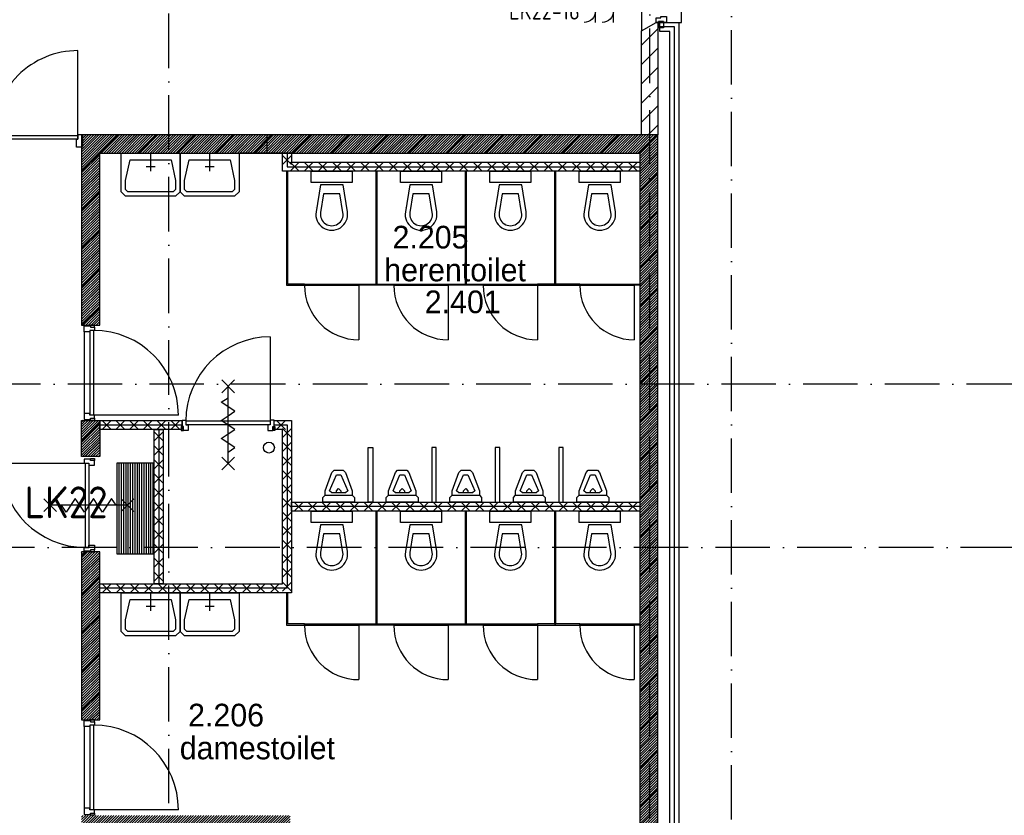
# Model space of a CAD drawing. Header units: millimetres. Extents: x 89505 to 241280, y 191 to 84291.
# Tile 13 of 45: x 132964 to 143810, y 45911 to 54678. Entities that reach past the tile are written whole.
import ezdxf
from ezdxf.enums import TextEntityAlignment as Align

# ---------------------------------------------------------------- set-up
doc = ezdxf.new("R2010")
doc.units = ezdxf.units.MM
doc.header["$LTSCALE"] = 100
doc.linetypes.add('DASHDOT', pattern=[9, 6, -1.5, 0, -1.5])
doc.layers.get('0').update_dxf_attribs({"linetype": 'CONTINUOUS'})
for name, color, linetype in [('AL$7----_STRAMIEN', 1, 'DASHDOT'), ('AL21----_BUITENWAND', 4, 'CONTINUOUS'), ('AL28----_KONSTRUKTIE', 3, 'CONTINUOUS'), ('AL31----_BUITENKOZ', 7, 'CONTINUOUS'), ('AL32----_DRAAIRICHTING', 1, 'CONTINUOUS'), ('AL74----_INRSANITAIR', 7, 'CONTINUOUS'), ('ALL-----_REFLIJNEN', 8, 'CONTINUOUS'), ('ALXA3---_VOLZWART', 14, 'CONTINUOUS'), ('ALXAA---_GEWBETON', 12, 'CONTINUOUS'), ('ALXAB---_PREFABBETON', 1, 'CONTINUOUS'), ('BOUW', 8, 'CONTINUOUS'), ('EB62205-_ATTRIB', 2, 'CONTINUOUS'), ('EB63103-_ATTRIB', 2, 'CONTINUOUS'), ('EL62205-_KRACHT-KAST', 3, 'CONTINUOUS'), ('EL63103-_LICHT-WCD230V', 3, 'CONTINUOUS')]:
    doc.layers.add(name, color=color, linetype=linetype)
doc.styles.add('1_8', font='ISO', dxfattribs={"height": 1.8})
doc.styles.add('3_5', font='iso', dxfattribs={"height": 3.5})
doc.styles.add('BURO-025', font='BUROFONT.shx', dxfattribs={"height": 250})
doc.styles.add('NORATT', font='isocp.shx')

# ---------------------------------------------------------------- blocks, each defined once
blk = doc.blocks.new('ES3W2A')
for p, q in [((1.25, 2), (-1.25, 2)), ((0, 2), (0, -3)), ((1.25, 0), (-1.25, 0))]:
    blk.add_line(p, q)
for centre in [(0, 3.25), (0, 1.25)]:
    blk.add_arc(centre, 1.25, 180, 0)
at = {"style": 'NORATT'}
for tag, flags, p in [('VERMOGEN', 9, (-2.5, 5)), ('GROEP', 8, (0, 5)), ('SCHAK', 8, (2.5, 5)), ('GELIJK', 9, (5, 5)), ('KAST', 9, (7, 5)), ('TAL', 8, (2.5, 5))]:
    blk.add_attdef(tag, text='', height=1.8, rotation=90, dxfattribs=dict(at, flags=flags)).set_placement(p, align=Align.MIDDLE_CENTER)
at = {"style": 'NORATT', "width": 0.7, "flags": 8}
blk.add_attdef('DOEL', text='', height=1.8, rotation=90, dxfattribs=at).set_placement((-2.5, 5), align=Align.MIDDLE_LEFT)
at = {"style": 'NORATT', "flags": 9}
blk.add_attdef('M_CODE', text='', height=1.8, dxfattribs=at).set_placement((0, 0), align=Align.MIDDLE_CENTER)
blk = doc.blocks.new('ES111261')
for p, q in [((-5, 1.75), (5, 1.75)), ((-5, 1.5), (5, 1.5)), ((-5, 1.25), (5, 1.25)), ((-5, 1), (5, 1)), ((-5, 0.75), (5, 0.75)), ((-5, 0.5), (5, 0.5)), ((-5, 0.25), (5, 0.25)), ((-5, 0), (5, 0)), ((-5, -0.25), (5, -0.25)), ((-5, -0.5), (5, -0.5)), ((-5, -0.75), (5, -0.75)), ((-5, -1), (5, -1)), ((-5, -1.25), (5, -1.25)), ((-5, -1.5), (5, -1.5)), ((-5, -1.75), (5, -1.75)), ((-5, -2), (5, -2))]:
    blk.add_line(p, q)
blk.add_lwpolyline([(-5, -2), (5, -2), (5, 2), (-5, 2)], close=True)
for tag, height, style, flags, p in [('GROEPI', 1.8, '1_8', 9, (0, 9.5)), ('GROEP', 1.8, '1_8', 8, (0, 7.5)), ('CODE', 3.5, '3_5', 8, (0, 4.5)), ('M_CODE', 1.8, '1_8', 9, (0, 0)), ('KAST', 1.8, '1_8', 9, (0, -3.5)), ('VERMOGEN', 1.8, '1_8', 9, (0, -5.5)), ('DOEL', 1.8, '1_8', 9, (0, -7.5)), ('VERMOGENI', 1.8, '1_8', 9, (0, -9.5)), ('DOELI', 1.8, '1_8', 9, (0, -11.5))]:
    blk.add_attdef(tag, text='', height=height, dxfattribs=dict(style=style, flags=flags)).set_placement(p, align=Align.MIDDLE_CENTER)
at = {"style": '1_8', "flags": 9}
blk.add_attdef('RUIMTE', text='', height=1.8, dxfattribs=at).set_placement((0, -9.5), align=Align.MIDDLE)

msp = doc.modelspace()

# ---------------------------------------------------------------- hatches: boundary and pattern name
at = {"layer": 'ALXAA---_GEWBETON'}
h = msp.add_hatch(dxfattribs=at)
h.set_pattern_fill('GEWPBET', color=8, scale=100, angle=45, style=0)
h.set_pattern_definition([(45, (71458.001, 72233.765), (-14.1421356, 14.1421356), [])])
h.paths.add_polyline_path([(133845, 45709), (133845, 45519), (133645, 45519), (133645, 45909), (133845, 45909), (133845, 45909), (135945, 45909), (135945, 44008), (136045, 44008), (136045, 43808), (135745, 43808), (133645, 43808), (133645, 44519), (133845, 44519), (133845, 44008), (135745, 44008), (135745, 45709)])
h.paths.add_polyline_path([(133845, 48813), (133645, 48813), (133645, 46963), (133845, 46963)])
h.paths.add_polyline_path([(133845, 49863), (133645, 49863), (133645, 50263), (133845, 50263)])
h.paths.add_polyline_path([(139695, 43808), (139995, 43808), (139995, 53408), (133645, 53408), (133645, 51313), (133845, 51313), (133845, 53208), (139795, 53208), (139795, 44008), (139695, 44008)])

# ---------------------------------------------------------------- linework, layer by layer
at = {"color": 0, "linetype": 'Continuous'}
msp.add_circle((135709, 49963), 60, dxfattribs=at)
at = {"layer": 'AL$7----_STRAMIEN', "color": 1}
for points in [[(134605, 23542), (134605, 76516)], [(140805, 38663), (140805, 76516)], [(139905, 7175), (139905, 61763)], [(239405, 50663), (89505, 50663)], [(190734, 48863), (89505, 48863)]]:
    msp.add_lwpolyline(points, dxfattribs=at)
at = {"layer": 'AL21----_BUITENWAND', "color": 8}
for p, q in [((140015, 54648), (140225, 54648)), ((140015, 54548), (140015, 54648)), ((140225, 54648), (140225, 41278)), ((140125, 54548), (140015, 54548)), ((140125, 41378), (140125, 54548))]:
    msp.add_line(p, q, dxfattribs=at)
at = {"layer": 'AL28----_KONSTRUKTIE', "color": 8, "linetype": 'Continuous'}
for p, q in [((139815, 54556), (139975, 54648)), ((139815, 53408), (139815, 54556)), ((139975, 54648), (139995, 54648)), ((139995, 54648), (139995, 53408))]:
    msp.add_line(p, q, dxfattribs=at)
at = {"layer": 'AL28----_KONSTRUKTIE', "color": 8}
for p, q in [((133645, 48813), (133645, 46963)), ((133845, 46963), (133845, 48813))]:
    msp.add_line(p, q, dxfattribs=at)
msp.add_lwpolyline([(139695, 43808), (139995, 43808), (139995, 53408), (133645, 53408), (133645, 51313), (133845, 51313), (133845, 53208), (139795, 53208), (139795, 44008), (139695, 44008)], close=True, dxfattribs=at)
at = {"layer": 'AL31----_BUITENKOZ', "color": 8}
for points in [[(139975, 55678), (139815, 55771), (139815, 54556), (139975, 54648), (140255, 54648), (140255, 55678)], [(140000, 54658), (140056, 54658), (140056, 54587), (140000, 54587)]]:
    msp.add_lwpolyline(points, close=True, dxfattribs=at)
at = {"layer": 'AL31----_BUITENKOZ', "color": 8, "linetype": 'Continuous'}
msp.add_lwpolyline([(139975, 54698), (139975, 54698), (140026, 54698), (140026, 54715), (140089, 54715), (140089, 54715), (140089, 54715), (140089, 54715), (140089, 54715), (140089, 54648), (140056, 54648), (140056, 54658), (140000, 54658), (140000, 54648), (140000, 54648), (139975, 54648)], close=True, dxfattribs=at)
at = {"layer": 'AL32----_DRAAIRICHTING', "color": 8}
msp.add_lwpolyline([(133605, 53403), (133605, 54337, 0.414214), (132671, 53403, 0.414214)], format="xyb", dxfattribs=at)
at = {"layer": 'AL74----_INRSANITAIR', "color": 8, "linetype": 'Continuous'}
msp.add_line((139178, 48845), (139178, 48845), dxfattribs=at)
at = {"layer": 'ALL-----_REFLIJNEN', "color": 8, "linetype": 'Continuous'}
for p, q in [((140175, 54598), (140015, 54598)), ((140175, 41328), (140175, 54598))]:
    msp.add_line(p, q, dxfattribs=at)
at = {"layer": 'ALXA3---_VOLZWART', "color": 8}
for p, q in [((140175, 54598), (140015, 54598)), ((140175, 41328), (140175, 54598))]:
    msp.add_line(p, q, dxfattribs=at)
at = {"layer": 'ALXAA---_GEWBETON', "color": 8}
for p, q in [((133588, 53275), (133588, 53363)), ((133588, 53363), (133605, 53363)), ((133605, 53414), (133655, 53414)), ((133605, 53363), (133605, 53414)), ((133834, 53408), (133645, 53220)), ((133655, 53414), (133655, 53275)), ((134046, 53408), (133846, 53208)), ((134258, 53408), (134058, 53208)), ((134470, 53408), (134270, 53208)), ((134682, 53408), (134482, 53208)), ((134894, 53408), (134694, 53208)), ((135106, 53408), (134906, 53208)), ((135318, 53408), (135118, 53208)), ((135531, 53408), (135331, 53208)), ((135743, 53408), (135543, 53208)), ((135686, 53408), (135686, 53208)), ((135955, 53408), (135755, 53208)), ((133655, 53275), (133588, 53275)), ((133845, 53208), (133645, 53008)), ((134731, 53208), (135381, 53208)), ((134731, 52908), (134731, 53208)), ((135381, 53208), (135381, 52908)), ((135686, 53208), (135386, 53208)), ((135986, 53208), (135686, 53208)), ((135859, 53208), (135959, 53208)), ((135859, 53008), (135859, 53208)), ((135959, 53181), (135859, 53081)), ((135959, 53081), (135859, 53181)), ((135909, 53208), (135909, 53058)), ((135959, 53208), (135959, 53108)), ((134781, 52908), (134831, 53133)), ((134831, 53133), (135281, 53133)), ((135281, 53133), (135331, 52908)), ((135942, 53108), (136042, 53008)), ((136042, 53108), (135942, 53008)), ((133845, 52996), (133645, 52796)), ((135916, 53007), (135903, 53007)), ((135903, 53007), (135903, 51751)), ((135916, 51764), (135916, 53007)), ((134731, 52783), (134731, 52908)), ((134781, 52808), (134781, 52908)), ((135331, 52908), (135331, 52808)), ((135381, 52908), (135381, 52783)), ((133845, 52784), (133645, 52584)), ((134781, 52733), (134731, 52783)), ((134806, 52783), (134781, 52808)), ((135331, 52733), (134781, 52733)), ((135306, 52783), (134806, 52783)), ((135331, 52808), (135306, 52783)), ((135381, 52783), (135331, 52733)), ((133845, 52571), (133645, 52371)), ((133845, 52359), (133645, 52159)), ((133845, 52147), (133645, 51947)), ((133845, 51935), (133645, 51735)), ((135903, 51751), (136101, 51751)), ((136101, 51764), (135916, 51764)), ((136101, 51751), (136101, 51764)), ((136101, 51751), (136101, 51764)), ((133845, 51723), (133645, 51523)), ((133845, 51511), (133647, 51313)), ((133658, 50263), (133645, 50250)), ((133645, 50263), (133845, 50263)), ((133645, 49863), (133645, 50263)), ((133845, 50238), (133645, 50038)), ((133845, 50263), (134752, 50263)), ((133845, 50263), (133845, 49863)), ((133845, 50163), (133845, 50263)), ((133871, 50263), (133971, 50163)), ((133971, 50263), (133871, 50163)), ((134022, 50263), (134122, 50163)), ((134122, 50263), (134022, 50163)), ((134173, 50263), (134273, 50163)), ((134273, 50263), (134173, 50163)), ((134324, 50263), (134424, 50163)), ((134424, 50263), (134324, 50163)), ((134475, 50263), (134575, 50163)), ((134575, 50263), (134475, 50163)), ((134627, 50263), (134727, 50163)), ((134727, 50263), (134627, 50163)), ((134752, 50263), (134752, 50163)), ((135766, 50163), (135766, 50263)), ((135766, 50263), (135959, 50263)), ((135793, 50263), (135893, 50163)), ((135893, 50263), (135793, 50163)), ((133845, 50213), (134752, 50213)), ((134752, 50163), (133845, 50163)), ((134445, 50163), (134545, 50163)), ((134545, 50136), (134445, 50036)), ((134545, 50036), (134445, 50136)), ((135766, 50213), (135909, 50213)), ((135859, 50163), (135766, 50163)), ((135959, 50175), (135859, 50075)), ((135959, 50075), (135859, 50175)), ((133845, 50026), (133682, 49863)), ((135959, 50021), (135859, 49921)), ((135959, 49921), (135859, 50021)), ((134545, 49981), (134445, 49881)), ((134545, 49881), (134445, 49981)), ((133845, 49863), (133645, 49863)), ((133745, 49835), (133675, 49835)), ((133675, 49835), (133675, 49793)), ((133675, 49793), (133726, 49793)), ((133726, 49793), (133726, 49768)), ((133745, 49843), (133789, 49843)), ((133745, 49820), (133745, 49843)), ((133745, 49820), (133745, 49835)), ((133789, 49820), (133745, 49820)), ((133789, 49843), (133789, 49820)), ((133789, 49768), (133789, 49820)), ((134545, 49827), (134445, 49727)), ((134545, 49727), (134445, 49827)), ((135959, 49866), (135859, 49766)), ((135959, 49766), (135859, 49866)), ((133726, 49768), (133789, 49768)), ((135959, 49712), (135859, 49612)), ((135959, 49612), (135859, 49712)), ((134545, 49672), (134445, 49572)), ((134545, 49572), (134445, 49672)), ((134545, 49517), (134445, 49417)), ((134545, 49417), (134445, 49517)), ((135959, 49558), (135859, 49458)), ((135959, 49458), (135859, 49558)), ((134545, 49363), (134445, 49263)), ((134545, 49263), (134445, 49363)), ((135959, 49404), (135859, 49304)), ((135959, 49304), (135859, 49404)), ((135959, 49263), (135959, 49363)), ((136086, 49263), (135986, 49363)), ((135986, 49263), (136086, 49363)), ((135959, 49250), (135859, 49150)), ((135959, 49150), (135859, 49250)), ((134545, 49208), (134445, 49108)), ((134545, 49108), (134445, 49208))]:
    msp.add_line(p, q, dxfattribs=at)
msp.add_lwpolyline([(132671, 53363), (132671, 53403), (133605, 53403), (133605, 53363)], close=True, dxfattribs=at)
for points in [[(134731, 53208), (134731, 52908), (134731, 52783), (134681, 52733), (134131, 52733), (134081, 52783), (134081, 52908), (134081, 53208), (134731, 53208)], [(134406, 53208), (134406, 53008)], [(135056, 53208), (135056, 53008)], [(134631, 53133), (134681, 52908), (134681, 52808), (134656, 52783), (134156, 52783), (134131, 52808), (134131, 52908), (134181, 53133), (134631, 53133)], [(134456, 53058), (134356, 53058)], [(135106, 53058), (135006, 53058)], [(133789, 51290), (133789, 51255), (133738, 51255), (133738, 51238), (133675, 51238), (133675, 51305), (133745, 51305), (133745, 51290), (133789, 51290)], [(133789, 51290), (133789, 51313), (133745, 51313), (133745, 51290)], [(133675, 51238), (133675, 50338)], [(133738, 51255), (133738, 50321)], [(133778, 51255), (133778, 50321)], [(135724, 51183), (135724, 50253)], [(135189, 50568), (135329, 50708)], [(135329, 50568), (135189, 50708)], [(135259, 49788), (135259, 50638)], [(135259, 50313), (135334, 50363), (135184, 50463), (135259, 50513)], [(133789, 50286), (133789, 50321), (133738, 50321), (133738, 50338), (133675, 50338), (133675, 50271), (133745, 50271), (133745, 50286), (133789, 50286)], [(133789, 50286), (133789, 50263), (133745, 50263), (133745, 50286)], [(134712, 50321), (133778, 50321)], [(134752, 50264), (134794, 50264), (134794, 50213), (134819, 50213), (134819, 50150), (134767, 50150), (134767, 50194), (134752, 50194), (134752, 50264)], [(135724, 50253), (134794, 50253)], [(135259, 50113), (135334, 50163), (135184, 50263), (135259, 50313)], [(135766, 50264), (135724, 50264), (135724, 50213), (135699, 50213), (135699, 50150), (135751, 50150), (135751, 50194), (135766, 50194), (135766, 50264)], [(134767, 50194), (134744, 50194), (134744, 50150), (134767, 50150)], [(135724, 50213), (134794, 50213)], [(135259, 49913), (135334, 49963), (135184, 50063), (135259, 50113)], [(135751, 50194), (135774, 50194), (135774, 50150), (135751, 50150)], [(132756, 49793), (133686, 49793)], [(135189, 49718), (135329, 49858)], [(135329, 49718), (135189, 49858)], [(133371, 49258), (133231, 49398)], [(133371, 49398), (133231, 49258)], [(133626, 49328), (133576, 49403), (133476, 49253), (133426, 49328)], [(133826, 49328), (133776, 49403), (133676, 49253), (133626, 49328)], [(134026, 49328), (133976, 49403), (133876, 49253), (133826, 49328)], [(134221, 49258), (134081, 49398)], [(134221, 49398), (134081, 49258)], [(134151, 49328), (133301, 49328)]]:
    msp.add_lwpolyline(points, dxfattribs=at)
for centre, radius, start, end in [((133778, 50321), 934, 0, 90), ((135724, 50253), 930, 90, 180)]:
    msp.add_arc(centre, radius, start, end, dxfattribs=at)
at = {"layer": 'ALXAB---_PREFABBETON', "color": 8}
for p, q in [((139815, 54397), (139995, 54577)), ((139815, 54184), (139995, 54364)), ((139815, 53972), (139995, 54152)), ((139815, 53760), (139995, 53940)), ((139815, 53548), (139995, 53728)), ((139888, 53408), (139995, 53516)), ((136167, 53408), (135967, 53208)), ((136379, 53408), (136179, 53208)), ((136591, 53408), (136391, 53208)), ((136803, 53408), (136603, 53208)), ((137016, 53408), (136816, 53208)), ((137228, 53408), (137028, 53208)), ((137440, 53408), (137240, 53208)), ((137652, 53408), (137452, 53208)), ((137864, 53408), (137664, 53208)), ((138076, 53408), (137876, 53208)), ((138288, 53408), (138088, 53208)), ((138500, 53408), (138300, 53208)), ((138713, 53408), (138513, 53208)), ((138925, 53408), (138725, 53208)), ((139137, 53408), (138937, 53208)), ((139349, 53408), (139149, 53208)), ((139561, 53408), (139361, 53208)), ((139773, 53408), (139573, 53208)), ((139985, 53408), (139785, 53208)), ((139995, 53408), (139815, 53408)), ((139995, 53206), (139795, 53006)), ((135909, 53058), (139795, 53058)), ((135959, 53108), (139795, 53108)), ((136097, 53108), (136197, 53008)), ((136197, 53108), (136097, 53008)), ((136252, 53108), (136352, 53008)), ((136352, 53108), (136252, 53008)), ((136408, 53108), (136508, 53008)), ((136508, 53108), (136408, 53008)), ((136563, 53108), (136663, 53008)), ((136663, 53108), (136563, 53008)), ((136718, 53108), (136818, 53008)), ((136818, 53108), (136718, 53008)), ((136873, 53108), (136973, 53008)), ((136973, 53108), (136873, 53008)), ((137029, 53108), (137129, 53008)), ((137129, 53108), (137029, 53008)), ((137184, 53108), (137284, 53008)), ((137284, 53108), (137184, 53008)), ((137339, 53108), (137439, 53008)), ((137439, 53108), (137339, 53008)), ((137494, 53108), (137594, 53008)), ((137594, 53108), (137494, 53008)), ((137650, 53108), (137750, 53008)), ((137750, 53108), (137650, 53008)), ((137805, 53108), (137905, 53008)), ((137905, 53108), (137805, 53008)), ((137960, 53108), (138060, 53008)), ((138060, 53108), (137960, 53008)), ((138115, 53108), (138215, 53008)), ((138215, 53108), (138115, 53008)), ((138270, 53108), (138370, 53008)), ((138370, 53108), (138270, 53008)), ((138426, 53108), (138526, 53008)), ((138526, 53108), (138426, 53008)), ((138581, 53108), (138681, 53008)), ((138681, 53108), (138581, 53008)), ((138736, 53108), (138836, 53008)), ((138836, 53108), (138736, 53008)), ((138891, 53108), (138991, 53008)), ((138991, 53108), (138891, 53008)), ((139047, 53108), (139147, 53008)), ((139147, 53108), (139047, 53008)), ((139202, 53108), (139302, 53008)), ((139302, 53108), (139202, 53008)), ((139357, 53108), (139457, 53008)), ((139457, 53108), (139357, 53008)), ((139512, 53108), (139612, 53008)), ((139612, 53108), (139512, 53008)), ((139668, 53108), (139768, 53008)), ((139768, 53108), (139668, 53008)), ((139795, 53108), (139795, 53008)), ((139795, 53008), (135859, 53008)), ((136900, 53007), (136887, 53007)), ((136887, 53007), (136887, 51764)), ((136900, 51764), (136900, 53007)), ((137884, 53007), (137871, 53007)), ((137871, 53007), (137871, 51764)), ((137884, 51764), (137884, 53007)), ((138868, 53007), (138855, 53007)), ((138855, 53007), (138855, 51764)), ((138868, 51764), (138868, 53007)), ((139995, 52994), (139795, 52794)), ((139995, 52782), (139795, 52582)), ((136226, 52608), (136226, 52608)), ((137210, 52608), (137210, 52608)), ((138194, 52608), (138194, 52608)), ((139178, 52608), (139178, 52608)), ((139995, 52570), (139795, 52370)), ((136351, 52433), (136351, 52433)), ((137335, 52433), (137335, 52433)), ((138319, 52433), (138319, 52433)), ((139303, 52433), (139303, 52433)), ((139995, 52358), (139795, 52158)), ((139995, 52145), (139795, 51945)), ((139995, 51933), (139795, 51733)), ((136101, 51764), (136701, 51764)), ((136101, 51751), (136701, 51751)), ((136701, 51751), (136101, 51751)), ((136701, 51764), (137085, 51764)), ((136701, 51751), (136701, 51764)), ((136701, 51764), (136701, 51751)), ((137085, 51751), (136701, 51751)), ((136701, 51751), (136701, 51151)), ((136887, 51764), (136900, 51764)), ((137085, 51751), (137085, 51764)), ((137085, 51764), (137685, 51764)), ((137085, 51764), (137085, 51751)), ((137085, 51751), (137685, 51751)), ((137685, 51751), (137085, 51751)), ((137685, 51764), (138069, 51764)), ((137685, 51764), (137685, 51751)), ((137685, 51751), (137685, 51764)), ((138069, 51751), (137685, 51751)), ((137685, 51751), (137685, 51151)), ((137871, 51764), (137884, 51764)), ((138069, 51764), (138069, 51751)), ((138069, 51751), (138069, 51764)), ((138069, 51764), (138669, 51764)), ((138069, 51751), (138669, 51751)), ((138669, 51751), (138069, 51751)), ((138669, 51764), (138669, 51751)), ((139134, 51764), (138669, 51764)), ((138669, 51764), (138669, 51751)), ((138669, 51751), (139134, 51751)), ((138669, 51751), (138669, 51151)), ((138855, 51764), (138868, 51764)), ((139134, 51751), (139134, 51764)), ((139134, 51751), (139134, 51764)), ((139134, 51764), (139734, 51764)), ((139134, 51751), (139734, 51751)), ((139734, 51751), (139134, 51751)), ((139734, 51764), (139734, 51751)), ((139734, 51751), (139734, 51764)), ((139734, 51764), (139794, 51764)), ((139734, 51751), (139734, 51151)), ((139794, 51751), (139734, 51751)), ((139794, 51764), (139794, 51751)), ((139995, 51721), (139795, 51521)), ((139995, 51509), (139795, 51309)), ((139995, 51297), (139795, 51097)), ((139995, 51085), (139795, 50885)), ((139995, 50873), (139795, 50673)), ((139995, 50660), (139795, 50460)), ((139995, 50448), (139795, 50248)), ((135959, 50263), (135959, 48363)), ((139995, 50236), (139795, 50036)), ((134445, 48463), (134445, 50163)), ((134495, 50163), (134495, 48463)), ((134545, 50163), (134545, 48463)), ((135859, 48463), (135859, 50163)), ((135909, 50213), (135909, 48413)), ((139995, 50024), (139795, 49824)), ((136802, 49963), (136852, 49963)), ((136802, 49363), (136802, 49963)), ((136852, 49963), (136852, 49363)), ((137552, 49963), (137502, 49963)), ((137502, 49963), (137502, 49363)), ((137552, 49363), (137552, 49963)), ((138252, 49963), (138202, 49963)), ((138202, 49963), (138202, 49363)), ((138252, 49363), (138252, 49963)), ((138952, 49963), (138902, 49963)), ((138902, 49963), (138902, 49363)), ((138952, 49363), (138952, 49963)), ((133686, 49793), (133686, 48863)), ((133726, 49793), (133726, 48863)), ((139995, 49812), (139795, 49612)), ((136327, 49488), (136402, 49688)), ((136402, 49688), (136427, 49713)), ((136402, 49688), (136402, 49688)), ((136427, 49713), (136527, 49713)), ((136527, 49713), (136552, 49688)), ((136527, 49713), (136527, 49713)), ((136552, 49688), (136627, 49488)), ((137027, 49488), (137102, 49688)), ((137102, 49688), (137127, 49713)), ((137102, 49688), (137102, 49688)), ((137127, 49713), (137227, 49713)), ((137227, 49713), (137252, 49688)), ((137227, 49713), (137227, 49713)), ((137252, 49688), (137327, 49488)), ((137727, 49488), (137802, 49688)), ((137802, 49688), (137827, 49713)), ((137802, 49688), (137802, 49688)), ((137827, 49713), (137927, 49713)), ((137927, 49713), (137952, 49688)), ((137927, 49713), (137927, 49713)), ((137952, 49688), (138027, 49488)), ((138427, 49488), (138502, 49688)), ((138502, 49688), (138527, 49713)), ((138502, 49688), (138502, 49688)), ((138527, 49713), (138627, 49713)), ((138627, 49713), (138652, 49688)), ((138627, 49713), (138627, 49713)), ((138652, 49688), (138727, 49488)), ((139127, 49488), (139202, 49688)), ((139202, 49688), (139227, 49713)), ((139202, 49688), (139202, 49688)), ((139227, 49713), (139327, 49713)), ((139327, 49713), (139352, 49688)), ((139327, 49713), (139327, 49713)), ((139352, 49688), (139427, 49488)), ((136377, 49488), (136452, 49663)), ((136452, 49663), (136502, 49663)), ((136502, 49663), (136577, 49488)), ((137077, 49488), (137152, 49663)), ((137152, 49663), (137202, 49663)), ((137202, 49663), (137277, 49488)), ((137777, 49488), (137852, 49663)), ((137852, 49663), (137902, 49663)), ((137902, 49663), (137977, 49488)), ((138477, 49488), (138552, 49663)), ((138552, 49663), (138602, 49663)), ((138602, 49663), (138677, 49488)), ((139177, 49488), (139252, 49663)), ((139252, 49663), (139302, 49663)), ((139302, 49663), (139377, 49488)), ((139995, 49600), (139795, 49400)), ((136327, 49438), (136327, 49488)), ((136377, 49488), (136377, 49488)), ((136402, 49463), (136377, 49488)), ((136552, 49463), (136402, 49463)), ((136452, 49488), (136477, 49513)), ((136452, 49463), (136452, 49488)), ((136477, 49513), (136502, 49488)), ((136502, 49488), (136502, 49463)), ((136577, 49488), (136552, 49463)), ((136627, 49488), (136627, 49438)), ((137027, 49438), (137027, 49488)), ((137077, 49488), (137077, 49488)), ((137102, 49463), (137077, 49488)), ((137252, 49463), (137102, 49463)), ((137152, 49488), (137177, 49513)), ((137152, 49463), (137152, 49488)), ((137177, 49513), (137202, 49488)), ((137202, 49488), (137202, 49463)), ((137277, 49488), (137252, 49463)), ((137327, 49488), (137327, 49438)), ((137727, 49438), (137727, 49488)), ((137777, 49488), (137777, 49488)), ((137802, 49463), (137777, 49488)), ((137952, 49463), (137802, 49463)), ((137852, 49488), (137877, 49513)), ((137852, 49463), (137852, 49488)), ((137877, 49513), (137902, 49488)), ((137902, 49488), (137902, 49463)), ((137977, 49488), (137952, 49463)), ((138027, 49488), (138027, 49438)), ((138427, 49438), (138427, 49488)), ((138477, 49488), (138477, 49488)), ((138502, 49463), (138477, 49488)), ((138652, 49463), (138502, 49463)), ((138552, 49488), (138577, 49513)), ((138552, 49463), (138552, 49488)), ((138577, 49513), (138602, 49488)), ((138602, 49488), (138602, 49463)), ((138677, 49488), (138652, 49463)), ((138727, 49488), (138727, 49438)), ((139127, 49438), (139127, 49488)), ((139177, 49488), (139177, 49488)), ((139202, 49463), (139177, 49488)), ((139352, 49463), (139202, 49463)), ((139252, 49488), (139277, 49513)), ((139252, 49463), (139252, 49488)), ((139277, 49513), (139302, 49488)), ((139302, 49488), (139302, 49463)), ((139377, 49488), (139352, 49463)), ((139427, 49488), (139427, 49438)), ((135959, 49363), (139795, 49363)), ((136239, 49263), (136139, 49363)), ((136139, 49263), (136239, 49363)), ((136393, 49263), (136293, 49363)), ((136293, 49263), (136393, 49363)), ((136302, 49413), (136327, 49438)), ((136302, 49363), (136302, 49413)), ((136652, 49363), (136302, 49363)), ((136327, 49438), (136627, 49438)), ((136327, 49438), (136327, 49438)), ((136546, 49263), (136446, 49363)), ((136446, 49263), (136546, 49363)), ((136700, 49263), (136600, 49363)), ((136600, 49263), (136700, 49363)), ((136627, 49438), (136652, 49413)), ((136652, 49413), (136652, 49363)), ((136853, 49263), (136753, 49363)), ((136753, 49263), (136853, 49363)), ((136852, 49363), (136802, 49363)), ((137006, 49263), (136906, 49363)), ((136906, 49263), (137006, 49363)), ((137002, 49413), (137027, 49438)), ((137002, 49363), (137002, 49413)), ((137352, 49363), (137002, 49363)), ((137027, 49438), (137327, 49438)), ((137027, 49438), (137027, 49438)), ((137160, 49263), (137060, 49363)), ((137060, 49263), (137160, 49363)), ((137313, 49263), (137213, 49363)), ((137213, 49263), (137313, 49363)), ((137327, 49438), (137352, 49413)), ((137352, 49413), (137352, 49363)), ((137467, 49263), (137367, 49363)), ((137367, 49263), (137467, 49363)), ((137502, 49363), (137552, 49363)), ((137620, 49263), (137520, 49363)), ((137520, 49263), (137620, 49363)), ((137774, 49263), (137674, 49363)), ((137674, 49263), (137774, 49363)), ((137702, 49413), (137727, 49438)), ((137702, 49363), (137702, 49413)), ((138052, 49363), (137702, 49363)), ((137727, 49438), (138027, 49438)), ((137727, 49438), (137727, 49438)), ((137927, 49263), (137827, 49363)), ((137827, 49263), (137927, 49363)), ((138081, 49263), (137981, 49363)), ((137981, 49263), (138081, 49363)), ((138027, 49438), (138052, 49413)), ((138052, 49413), (138052, 49363)), ((138234, 49263), (138134, 49363)), ((138134, 49263), (138234, 49363)), ((138202, 49363), (138252, 49363)), ((138387, 49263), (138287, 49363)), ((138287, 49263), (138387, 49363)), ((138402, 49413), (138427, 49438)), ((138402, 49363), (138402, 49413)), ((138752, 49363), (138402, 49363)), ((138427, 49438), (138727, 49438)), ((138427, 49438), (138427, 49438)), ((138541, 49263), (138441, 49363)), ((138441, 49263), (138541, 49363)), ((138694, 49263), (138594, 49363)), ((138594, 49263), (138694, 49363)), ((138727, 49438), (138752, 49413)), ((138848, 49263), (138748, 49363)), ((138748, 49263), (138848, 49363)), ((138752, 49413), (138752, 49363)), ((139001, 49263), (138901, 49363)), ((138901, 49263), (139001, 49363)), ((138902, 49363), (138952, 49363)), ((139155, 49263), (139055, 49363)), ((139055, 49263), (139155, 49363)), ((139102, 49413), (139127, 49438)), ((139102, 49363), (139102, 49413)), ((139452, 49363), (139102, 49363)), ((139127, 49438), (139427, 49438)), ((139127, 49438), (139127, 49438)), ((139308, 49263), (139208, 49363)), ((139208, 49263), (139308, 49363)), ((139462, 49263), (139362, 49363)), ((139362, 49263), (139462, 49363)), ((139427, 49438), (139452, 49413)), ((139452, 49413), (139452, 49363)), ((139615, 49263), (139515, 49363)), ((139515, 49263), (139615, 49363)), ((139768, 49263), (139668, 49363)), ((139668, 49263), (139768, 49363)), ((139995, 49388), (139795, 49188)), ((139795, 49363), (139795, 49263)), ((139795, 49313), (135959, 49313)), ((139795, 49263), (135959, 49263)), ((136176, 49263), (136626, 49263)), ((136176, 49138), (136176, 49263)), ((136626, 49263), (136626, 49138)), ((136900, 49263), (136887, 49263)), ((136887, 49263), (136887, 48019)), ((136900, 48019), (136900, 49263)), ((137160, 49263), (137610, 49263)), ((137160, 49138), (137160, 49263)), ((137610, 49263), (137610, 49138)), ((137884, 49263), (137871, 49263)), ((137871, 49263), (137871, 48019)), ((137884, 48019), (137884, 49263)), ((138144, 49263), (138594, 49263)), ((138144, 49138), (138144, 49263)), ((138594, 49263), (138594, 49138)), ((138868, 49263), (138855, 49263)), ((138855, 49263), (138855, 48019)), ((138868, 48019), (138868, 49263)), ((139128, 49263), (139578, 49263)), ((139128, 49138), (139128, 49263)), ((139578, 49263), (139578, 49138)), ((136626, 49138), (136176, 49138)), ((137610, 49138), (137160, 49138)), ((138594, 49138), (138144, 49138)), ((139578, 49138), (139128, 49138)), ((139995, 49176), (139795, 48976)), ((134545, 49054), (134445, 48954)), ((134545, 48954), (134445, 49054)), ((135959, 49096), (135859, 48996)), ((135959, 48996), (135859, 49096)), ((136276, 49113), (136228, 48816)), ((136526, 49113), (136276, 49113)), ((136574, 48816), (136526, 49113)), ((137260, 49113), (137212, 48816)), ((137510, 49113), (137260, 49113)), ((137558, 48816), (137510, 49113)), ((138244, 49113), (138196, 48816)), ((138494, 49113), (138244, 49113)), ((138542, 48816), (138494, 49113)), ((139228, 49113), (139180, 48816)), ((139478, 49113), (139228, 49113)), ((139526, 48816), (139478, 49113)), ((135959, 48942), (135859, 48842)), ((135959, 48842), (135859, 48942)), ((136311, 49013), (136278, 48808)), ((136492, 49013), (136311, 49013)), ((136525, 48808), (136492, 49013)), ((137295, 49013), (137262, 48808)), ((137476, 49013), (137295, 49013)), ((137509, 48808), (137476, 49013)), ((138279, 49013), (138246, 48808)), ((138460, 49013), (138279, 49013)), ((138493, 48808), (138460, 49013)), ((139263, 49013), (139230, 48808)), ((139444, 49013), (139263, 49013)), ((139477, 48808), (139444, 49013)), ((139995, 48963), (139795, 48763)), ((133693, 48813), (133645, 48765)), ((133845, 48813), (133645, 48813)), ((133675, 48863), (133726, 48863)), ((133675, 48821), (133675, 48863)), ((133745, 48821), (133675, 48821)), ((133726, 48888), (133789, 48888)), ((133726, 48863), (133726, 48888)), ((133745, 48836), (133745, 48821)), ((133789, 48836), (133745, 48836)), ((133745, 48836), (133745, 48813)), ((133745, 48813), (133789, 48813)), ((133789, 48888), (133789, 48836)), ((133789, 48813), (133789, 48836)), ((134545, 48899), (134445, 48799)), ((134545, 48799), (134445, 48899)), ((136226, 48863), (136226, 48863)), ((137210, 48863), (137210, 48863)), ((138194, 48863), (138194, 48863)), ((139178, 48863), (139178, 48863)), ((133845, 48753), (133645, 48553)), ((134545, 48745), (134445, 48645)), ((134545, 48645), (134445, 48745)), ((135959, 48788), (135859, 48688)), ((135959, 48688), (135859, 48788)), ((139995, 48751), (139795, 48551)), ((134545, 48590), (134445, 48490)), ((134545, 48490), (134445, 48590)), ((135959, 48634), (135859, 48534)), ((135959, 48534), (135859, 48634)), ((136351, 48688), (136351, 48688)), ((137335, 48688), (137335, 48688)), ((138319, 48688), (138319, 48688)), ((139303, 48688), (139303, 48688)), ((133845, 48541), (133645, 48341)), ((139995, 48539), (139795, 48339)), ((133845, 48463), (135859, 48463)), ((133845, 48363), (133845, 48463)), ((135909, 48413), (133845, 48413)), ((133972, 48363), (133872, 48463)), ((133872, 48363), (133972, 48463)), ((134126, 48363), (134026, 48463)), ((134026, 48363), (134126, 48463)), ((134280, 48363), (134180, 48463)), ((134180, 48363), (134280, 48463)), ((134435, 48363), (134335, 48463)), ((134335, 48363), (134435, 48463)), ((134545, 48463), (134445, 48463)), ((134589, 48363), (134489, 48463)), ((134489, 48363), (134589, 48463)), ((134743, 48363), (134643, 48463)), ((134643, 48363), (134743, 48463)), ((134897, 48363), (134797, 48463)), ((134797, 48363), (134897, 48463)), ((135051, 48363), (134951, 48463)), ((134951, 48363), (135051, 48463)), ((135205, 48363), (135105, 48463)), ((135105, 48363), (135205, 48463)), ((135359, 48363), (135259, 48463)), ((135259, 48363), (135359, 48463)), ((135513, 48363), (135413, 48463)), ((135413, 48363), (135513, 48463)), ((135667, 48363), (135567, 48463)), ((135567, 48363), (135667, 48463)), ((135822, 48363), (135722, 48463)), ((135722, 48363), (135822, 48463)), ((135959, 48479), (135859, 48379)), ((135959, 48379), (135859, 48479)), ((133845, 48329), (133645, 48129)), ((135959, 48363), (133845, 48363)), ((134081, 48363), (134731, 48363)), ((134081, 48063), (134081, 48363)), ((134131, 48063), (134181, 48288)), ((134181, 48288), (134631, 48288)), ((134631, 48288), (134681, 48063)), ((134731, 48363), (135381, 48363)), ((134731, 48063), (134731, 48363)), ((134731, 48363), (134731, 48063)), ((134781, 48063), (134831, 48288)), ((134831, 48288), (135281, 48288)), ((135281, 48288), (135331, 48063)), ((135381, 48363), (135381, 48063)), ((135916, 48363), (135903, 48363)), ((135903, 48363), (135903, 48006)), ((135916, 48019), (135916, 48363)), ((139995, 48327), (139795, 48127)), ((133845, 48117), (133645, 47917)), ((134081, 47938), (134081, 48063)), ((134131, 47963), (134131, 48063)), ((134681, 48063), (134681, 47963)), ((134731, 47938), (134731, 48063)), ((134731, 48063), (134731, 47938)), ((134781, 47963), (134781, 48063)), ((135331, 48063), (135331, 47963)), ((135381, 48063), (135381, 47938)), ((139995, 48115), (139795, 47915)), ((134156, 47938), (134131, 47963)), ((134681, 47963), (134656, 47938)), ((134806, 47938), (134781, 47963)), ((135331, 47963), (135306, 47938)), ((135903, 48006), (136101, 48006)), ((136101, 48019), (135916, 48019)), ((136101, 48006), (136101, 48019)), ((136101, 48006), (136101, 48019)), ((136101, 48019), (136701, 48019)), ((136101, 48006), (136701, 48006)), ((136701, 48006), (136101, 48006)), ((136701, 48019), (137085, 48019)), ((136701, 48006), (136701, 48019)), ((136701, 48019), (136701, 48006)), ((137085, 48006), (136701, 48006)), ((136701, 48006), (136701, 47406)), ((136887, 48019), (136900, 48019)), ((137085, 48006), (137085, 48019)), ((137085, 48019), (137685, 48019)), ((137085, 48019), (137085, 48006)), ((137085, 48006), (137685, 48006)), ((137685, 48006), (137085, 48006)), ((137685, 48019), (138069, 48019)), ((137685, 48019), (137685, 48006)), ((137685, 48006), (137685, 48019)), ((138069, 48006), (137685, 48006)), ((137685, 48006), (137685, 47406)), ((137871, 48019), (137884, 48019)), ((138069, 48019), (138069, 48006)), ((138069, 48006), (138069, 48019)), ((138069, 48019), (138669, 48019)), ((138069, 48006), (138669, 48006)), ((138669, 48006), (138069, 48006)), ((138669, 48019), (138669, 48006)), ((139134, 48019), (138669, 48019)), ((138669, 48019), (138669, 48006)), ((138669, 48006), (139134, 48006)), ((138669, 48006), (138669, 47406)), ((138855, 48019), (138868, 48019)), ((139134, 48006), (139134, 48019)), ((139134, 48006), (139134, 48019)), ((139134, 48019), (139734, 48019)), ((139134, 48006), (139734, 48006)), ((139734, 48006), (139134, 48006)), ((139734, 48019), (139734, 48006)), ((139734, 48006), (139734, 48019)), ((139734, 48019), (139794, 48019)), ((139734, 48006), (139734, 47406)), ((139794, 48006), (139734, 48006)), ((139794, 48019), (139794, 48006)), ((133845, 47905), (133645, 47705)), ((134131, 47888), (134081, 47938)), ((134681, 47888), (134131, 47888)), ((134656, 47938), (134156, 47938)), ((134731, 47938), (134681, 47888)), ((134781, 47888), (134731, 47938)), ((135331, 47888), (134781, 47888)), ((135306, 47938), (134806, 47938)), ((135381, 47938), (135331, 47888)), ((139995, 47903), (139795, 47703)), ((133845, 47692), (133645, 47492)), ((139995, 47691), (139795, 47491)), ((133845, 47480), (133645, 47280)), ((139995, 47478), (139795, 47278)), ((133845, 47268), (133645, 47068)), ((139995, 47266), (139795, 47066)), ((133845, 47056), (133752, 46963)), ((139995, 47054), (139795, 46854)), ((133645, 46963), (133845, 46963)), ((139995, 46842), (139795, 46642)), ((139995, 46630), (139795, 46430)), ((139995, 46418), (139795, 46218)), ((139995, 46206), (139795, 46006)), ((139995, 45994), (139795, 45794))]:
    msp.add_line(p, q, dxfattribs=at)
for points in [[(136626, 53008), (136626, 52883), (136176, 52883), (136176, 53008), (136626, 53008)], [(137610, 53008), (137610, 52883), (137160, 52883), (137160, 53008), (137610, 53008)], [(138594, 53008), (138594, 52883), (138144, 52883), (138144, 53008), (138594, 53008)], [(139578, 53008), (139578, 52883), (139128, 52883), (139128, 53008), (139578, 53008)], [(134406, 48363), (134406, 48163)], [(135056, 48363), (135056, 48163)], [(134456, 48213), (134356, 48213)], [(135106, 48213), (135006, 48213)], [(133789, 46940), (133789, 46905), (133738, 46905), (133738, 46888), (133675, 46888), (133675, 46955), (133745, 46955), (133745, 46940), (133789, 46940)], [(133675, 46888), (133675, 45988)], [(133738, 46905), (133738, 45971)], [(133789, 46940), (133789, 46963), (133745, 46963), (133745, 46940)], [(133778, 46905), (133778, 45971)], [(133789, 45936), (133789, 45971), (133738, 45971), (133738, 45988), (133675, 45988), (133675, 45921), (133745, 45921), (133745, 45936), (133789, 45936)], [(133789, 45936), (133789, 45913), (133745, 45913), (133745, 45936)], [(134712, 45971), (133778, 45971)]]:
    msp.add_lwpolyline(points, dxfattribs=at)
for points in [[(136574, 52561), (136526, 52858), (136276, 52858), (136228, 52561, 1.173599)], [(137558, 52561), (137510, 52858), (137260, 52858), (137212, 52561, 1.173599)], [(138542, 52561), (138494, 52858), (138244, 52858), (138196, 52561, 1.173599)], [(139526, 52561), (139478, 52858), (139228, 52858), (139180, 52561, 1.173599)], [(136525, 52553), (136492, 52758), (136311, 52758), (136278, 52553, 1.173599)], [(137509, 52553), (137476, 52758), (137295, 52758), (137262, 52553, 1.173599)], [(138493, 52553), (138460, 52758), (138279, 52758), (138246, 52553, 1.173599)], [(139477, 52553), (139444, 52758), (139263, 52758), (139230, 52553, 1.173599)]]:
    msp.add_lwpolyline(points, format="xyb", close=True, dxfattribs=at)
for centre, radius, start, end in [((136701, 51751), 600, 180, 270), ((137685, 51751), 600, 180, 270), ((138669, 51751), 600, 180, 270), ((139734, 51751), 600, 180, 270), ((133686, 49793), 930, 180, 270), ((136401, 48788), 175, 170.8673, 9.1327), ((136401, 48788), 125, 170.8673, 9.1327), ((137385, 48788), 175, 170.8673, 9.1327), ((137385, 48788), 125, 170.8673, 9.1327), ((138369, 48788), 175, 170.8673, 9.1327), ((138369, 48788), 125, 170.8673, 9.1327), ((139353, 48788), 175, 170.8673, 9.1327), ((139353, 48788), 125, 170.8673, 9.1327), ((136701, 48006), 600, 180, 270), ((137685, 48006), 600, 180, 270), ((138669, 48006), 600, 180, 270), ((139734, 48006), 600, 180, 270), ((133778, 45971), 934, 0, 90)]:
    msp.add_arc(centre, radius, start, end, dxfattribs=at)

# ---------------------------------------------------------------- block references
at = {"layer": 'EL62205-_KRACHT-KAST'}
ref = msp.add_blockref('ES111261', (134235, 49291), dxfattribs=dict(at, xscale=100, yscale=100, zscale=100, rotation=90))
ref.add_attrib('CODE', 'LK22', dxfattribs={"layer": 'EB62205-_ATTRIB', "color": 3, "height": 350, "style": '3_5', "flags": 8}).set_placement((133475, 49360), align=Align.MIDDLE_CENTER)
at = {"layer": 'EL63103-_LICHT-WCD230V'}
ref = msp.add_blockref('ES3W2A', (139505, 54772, 1050), dxfattribs=dict(at, xscale=-100, yscale=100, zscale=100, rotation=90))
ref.add_attrib('GROEP', 'LK22-16', dxfattribs={"layer": 'EB63103-_ATTRIB', "color": 1, "height": 180, "style": '1_8', "flags": 8}).set_placement((138354, 54770, 1050), align=Align.MIDDLE_LEFT)

# ---------------------------------------------------------------- texts
at = {"layer": 'BOUW', "style": 'BURO-025'}
for s, p in [('2.205', (137071, 52157)), ('herentoilet', (136979, 51795)), ('2.401', (137426, 51444)), ('2.206', (134819, 46890)), ('damestoilet', (134727, 46528))]:
    msp.add_text(s, height=250, dxfattribs=at).set_placement(p)

doc.saveas('drawing.dxf')
